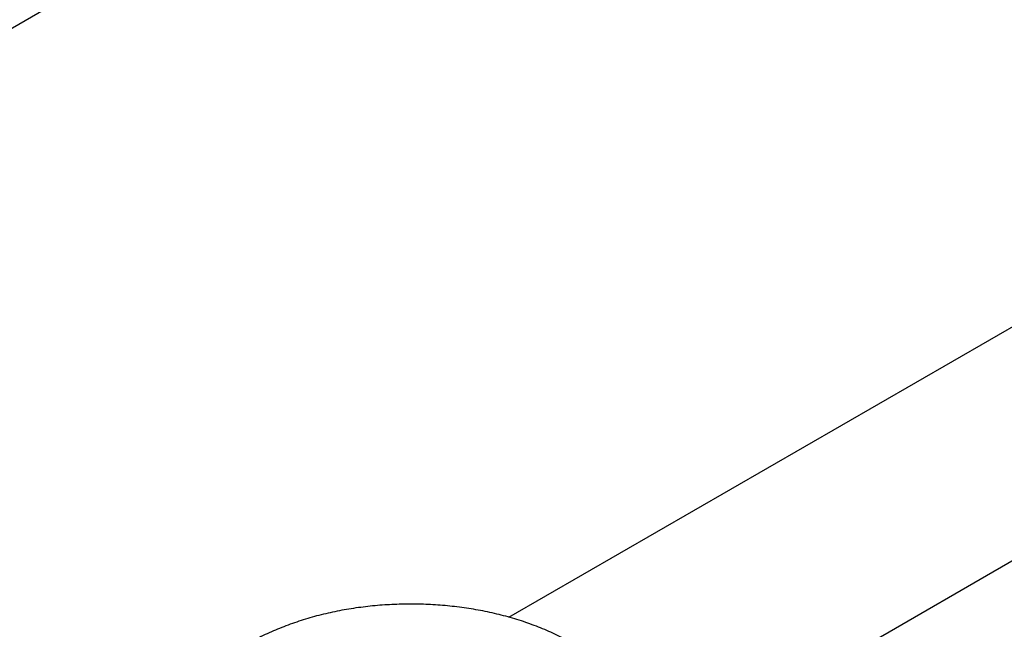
# Model space of a CAD drawing. Header units: millimetres. Extents: x 0 to 25230, y 0 to 17820.
# Tile 143 of 214: x 19130 to 19332, y 9669 to 9794. Entities that reach past the tile are written whole.
import ezdxf

# ---------------------------------------------------------------- set-up
doc = ezdxf.new("R2010")
doc.units = ezdxf.units.MM
doc.linetypes.add('SLD-Sólida', pattern=[0])
doc.layers.add('REFERÊNCIAS', color=9, linetype='SLD-Sólida')

msp = doc.modelspace()

# ---------------------------------------------------------------- linework, layer by layer
at = {"color": 7, "linetype": 'SLD-Sólida', "lineweight": 25, "ltscale": 30}
msp.add_line((20507.41, 10360.84), (19273.93, 9648.76), dxfattribs=at)
msp.add_open_spline([(19243.56, 9666.29), (19243, 9666.61), (19241.41, 9667.5), (19238.64, 9668.82), (19235.22, 9670.2), (19231.65, 9671.39), (19227.95, 9672.39), (19224.16, 9673.19), (19220.28, 9673.79), (19216.35, 9674.19), (19212.39, 9674.4), (19208.42, 9674.4), (19204.45, 9674.21), (19200.52, 9673.82), (19196.64, 9673.23), (19192.84, 9672.45), (19189.14, 9671.46), (19185.55, 9670.28), (19182.1, 9668.91), (19179.26, 9667.56), (19177.61, 9666.63), (19176.99, 9666.29)], degree=3, knots=[0, 0, 0, 0, 0.030371, 0.08587, 0.141276, 0.196576, 0.251722, 0.306707, 0.361546, 0.416274, 0.470929, 0.525558, 0.580208, 0.634913, 0.689722, 0.744684, 0.799845, 0.855246, 0.910917, 0.96686, 1, 1, 1, 1], dxfattribs=at)
at = {"layer": 'REFERÊNCIAS', "linetype": 'SLD-Sólida', "lineweight": 25, "ltscale": 30}
for p, q in [((19230.41, 9671.69), (20863.49, 10614.44)), ((19583.06, 10054.91), (18905.34, 9663.66))]:
    msp.add_line(p, q, dxfattribs=at)

doc.saveas('drawing.dxf')
